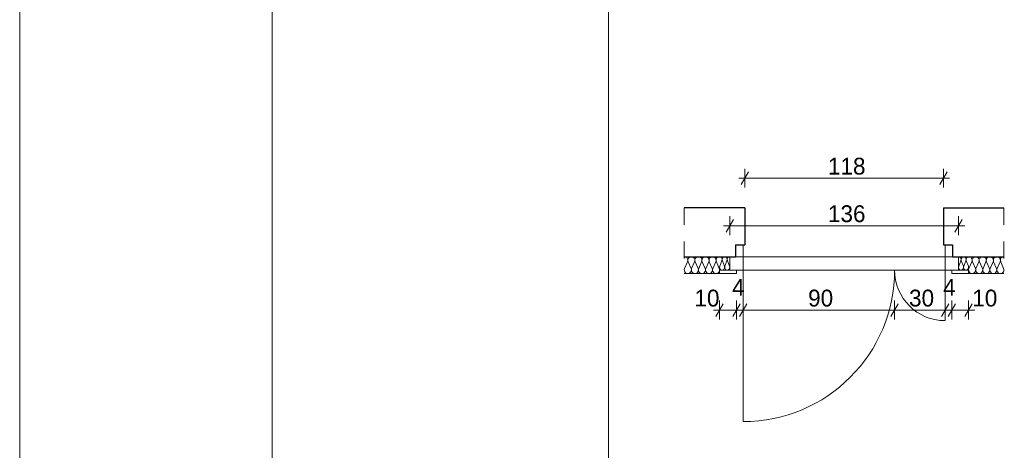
# Model space of a CAD drawing. Extents: x -11111 to 47339, y 5521 to 20371.
# Tile 4 of 9: x 12889 to 18741, y 12728 to 15287. Entities that reach past the tile are written whole.
import ezdxf

# ---------------------------------------------------------------- set-up
doc = ezdxf.new("R2010")
doc.units = 0
doc.header["$MEASUREMENT"] = 0
doc.linetypes.add('Przerywana', pattern=[200, 100, -100])
for name, color, linetype, lineweight in [('Arch drzwi_Nr_Pióra__10', 134, 'Continuous', 18), ('Arch drzwi_Nr_Pióra__21', 7, 'Continuous', 13), ('Arch opisy_Nr_Pióra__21', 7, 'Continuous', 13), ('ARCH TABELA_Nr_Pióra__21', 7, 'Continuous', 13), ('Arch wymiary_Nr_Pióra__5', 7, 'Continuous', 13), ('INWENT.ŚCIANY_Nr_Pióra__1', 7, 'Continuous', 25), ('INWENT.ŚCIANY_Nr_Pióra__21', 7, 'Continuous', 13)]:
    doc.layers.add(name, color=color, linetype=linetype, lineweight=lineweight)
doc.layers.add('Arch wymiary', color=7, linetype='Continuous')
doc.layers.add('Inwent Izolacje', color=7, linetype='Continuous')
doc.layers.add('Inwent Izolacje_Nr_Pióra__2', color=7, linetype='Continuous', lineweight=13, true_color=0x7f7f7f)
doc.layers.add('INWENT.ŚCIANY_Nr_Pióra__3', color=7, linetype='Continuous', lineweight=18, true_color=0xff6600)
doc.styles.add('GENERATED_STYLE_1', font='txt')
doc.dimstyles.new('GENERATED_STYLE__1', dxfattribs={"dimtxt": 100, "dimasz": 57, "dimexe": 0.18, "dimexo": 0, "dimgap": 0.09, "dimtad": 1, "dimtih": 1, "dimtoh": 1, "dimdec": 0, "dimlfac": 0.1, "dimzin": 0, "dimdsep": 46, "dimtxsty": 'GENERATED_STYLE_1', "dimblk": 'ARROWHEAD_2', "dimblk1": 'ARROWHEAD_2', "dimblk2": 'ARROWHEAD_2', "dimcen": 0.09, "dimclrd": 7, "dimclre": 7, "dimclrt": 7, "dimadec": 0, "dimazin": 0, "dimtfac": 1, "dimtdec": 4, "dimtmove": 0, "dimatfit": 3, "dimfxl": 0, "dimtolj": 1, "dimtzin": 0, "dimarcsym": 0})
doc.dimstyles.new('GENERATED_STYLE__3', dxfattribs={"dimtxt": 100, "dimasz": 57, "dimexe": 0.18, "dimexo": 0, "dimgap": 0.09, "dimtad": 1, "dimtih": 1, "dimtoh": 1, "dimdec": 0, "dimlfac": 0.1, "dimzin": 0, "dimdsep": 46, "dimtxsty": 'GENERATED_STYLE_1', "dimblk": 'ARROWHEAD_2', "dimblk1": 'ARROWHEAD_2', "dimblk2": 'ARROWHEAD_2', "dimcen": 0.09, "dimclrd": 7, "dimclre": 7, "dimclrt": 7, "dimadec": 0, "dimazin": 0, "dimtfac": 1, "dimtdec": 4, "dimtmove": 2, "dimatfit": 3, "dimfxl": 0, "dimtolj": 1, "dimtzin": 0, "dimarcsym": 0})

# ---------------------------------------------------------------- blocks, each defined once
blk = doc.blocks.new('Izolacja cieplna 14_1', base_point=(17049.1, 13878.4))
at = {"layer": 'Inwent Izolacje_Nr_Pióra__2', "linetype": 'Continuous'}
for p, q in [((16858.3, 13848.6), (16840.9, 13808.2)), ((16879.3, 13808.2), (16861.9, 13848.6)), ((16900.3, 13848.6), (16882.9, 13808.2)), ((16921.3, 13808.2), (16903.9, 13848.6)), ((16942.3, 13848.6), (16924.9, 13808.2)), ((16963.3, 13808.2), (16945.9, 13848.6)), ((16984.3, 13848.6), (16966.9, 13808.2)), ((17005.3, 13808.2), (16987.9, 13848.6)), ((17026.3, 13848.6), (17008.9, 13808.2)), ((17047.3, 13808.2), (17029.9, 13848.6))]:
    blk.add_line(p, q, dxfattribs=at)
for centre, start_param, end_param in [((16839.1, 13857.1), 1.158004, 3.141593), ((16881.1, 13857.1), 1.158004, 5.125183), ((16923.1, 13857.1), 1.158004, 5.125183), ((16965.1, 13857.1), 1.158004, 5.125183), ((17007.1, 13857.1), 1.158004, 5.125183), ((17049.1, 13857.1), 3.141593, 5.125182), ((16860.1, 13799.7), 4.299595, 8.266775), ((16902.1, 13799.7), 4.299595, 8.266775), ((16944.1, 13799.7), 4.299595, 8.266775), ((16986.1, 13799.7), 4.299595, 8.266775), ((17028.1, 13799.7), 4.299595, 8.266775)]:
    blk.add_ellipse(centre, major_axis=(0, -21.3), ratio=0.987408, start_param=start_param, end_param=end_param, dxfattribs=at)
blk = doc.blocks.new('Izolacja cieplna 14_8', base_point=(17109.1, 13878.4))
at = {"layer": 'Inwent Izolacje_Nr_Pióra__2', "linetype": 'Continuous'}
for p, q in [((17062.8, 13854.6), (17050.4, 13822.2)), ((17077.8, 13822.2), (17065.3, 13854.6)), ((17092.8, 13854.6), (17080.4, 13822.2)), ((17107.8, 13822.2), (17095.3, 13854.6))]:
    blk.add_line(p, q, dxfattribs=at)
for centre, start_param, end_param in [((17049.1, 13861.4), 1.158004, 3.141593), ((17079.1, 13861.4), 1.158004, 5.125183), ((17109.1, 13861.4), 3.141593, 5.125182), ((17064.1, 13815.4), 4.299595, 8.266775), ((17094.1, 13815.4), 4.299595, 8.266775)]:
    blk.add_ellipse(centre, major_axis=(0, -17), ratio=0.881614, start_param=start_param, end_param=end_param, dxfattribs=at)
blk = doc.blocks.new('Izolacja cieplna 14_9', base_point=(18529.1, 13878.4))
at = {"layer": 'Inwent Izolacje_Nr_Pióra__2', "linetype": 'Continuous'}
for p, q in [((18530.9, 13808.2), (18548.3, 13848.6)), ((18551.9, 13848.6), (18569.3, 13808.2)), ((18572.9, 13808.2), (18590.3, 13848.6)), ((18593.9, 13848.6), (18611.3, 13808.2)), ((18614.9, 13808.2), (18632.3, 13848.6)), ((18635.9, 13848.6), (18653.3, 13808.2)), ((18656.9, 13808.2), (18674.3, 13848.6)), ((18677.9, 13848.6), (18695.3, 13808.2)), ((18698.9, 13808.2), (18716.3, 13848.6)), ((18719.9, 13848.6), (18737.3, 13808.2))]:
    blk.add_line(p, q, dxfattribs=at)
for centre, start_param, end_param in [((18529.1, 13857.1), 4.299596, 6.283185), ((18571.1, 13857.1), 4.299595, 8.266774), ((18613.1, 13857.1), 4.299595, 8.266774), ((18655.1, 13857.1), 4.299595, 8.266774), ((18697.1, 13857.1), 4.299595, 8.266774), ((18739.1, 13857.1), 0, 1.983589), ((18550.1, 13799.7), 1.158003, 5.125183), ((18592.1, 13799.7), 1.158003, 5.125183), ((18634.1, 13799.7), 1.158003, 5.125183), ((18676.1, 13799.7), 1.158003, 5.125183), ((18718.1, 13799.7), 1.158003, 5.125183)]:
    blk.add_ellipse(centre, major_axis=(0, 21.3), ratio=0.987408, start_param=start_param, end_param=end_param, dxfattribs=at)
blk = doc.blocks.new('Izolacja cieplna 14_10', base_point=(18469.1, 13878.4))
at = {"layer": 'Inwent Izolacje_Nr_Pióra__2', "linetype": 'Continuous'}
for p, q in [((18470.3, 13822.2), (18482.8, 13854.6)), ((18485.3, 13854.6), (18497.8, 13822.2)), ((18500.3, 13822.2), (18512.8, 13854.6)), ((18515.3, 13854.6), (18527.8, 13822.2))]:
    blk.add_line(p, q, dxfattribs=at)
for centre, start_param, end_param in [((18469.1, 13861.4), 4.299596, 6.283185), ((18499.1, 13861.4), 4.299595, 8.266774), ((18529.1, 13861.4), 0, 1.983589), ((18484.1, 13815.4), 1.158003, 5.125183), ((18514.1, 13815.4), 1.158003, 5.125183)]:
    blk.add_ellipse(centre, major_axis=(0, 17), ratio=0.881614, start_param=start_param, end_param=end_param, dxfattribs=at)
blk = doc.blocks.new('*D102')
at = {"layer": 'Arch wymiary_Nr_Pióra__5', "linetype": 'Continuous'}
for p, q in [((17199.1, 14288.7), (17199.1, 14401.2)), ((18379.1, 14288.7), (18379.1, 14401.2)), ((17162.4, 14345), (17199.1, 14345)), ((17220.7, 14382.5), (17177.4, 14307.5)), ((17199.1, 14345), (18379.1, 14345)), ((18357.4, 14307.5), (18400.7, 14382.5)), ((18379.1, 14345), (18415.8, 14345))]:
    blk.add_line(p, q, dxfattribs=at)
at = {"layer": 'Arch wymiary_Nr_Pióra__5', "insert": (17693.1, 14365), "char_height": 100, "attachment_point": 7, "style": 'GENERATED_STYLE_1'}
blk.add_mtext('{118}', dxfattribs=at)
blk = doc.blocks.new('ARROWHEAD_2')
at = {"color": 0, "linetype": 'Continuous', "lineweight": 0}
for p, q in [((0, 0), (-1, 0)), ((-0.38, -0.66), (0.38, 0.66))]:
    blk.add_line(p, q, dxfattribs=at)
blk = doc.blocks.new('*D103')
at = {"layer": 'Arch wymiary_Nr_Pióra__5', "linetype": 'Continuous'}
for p, q in [((17070.7, 13598.6), (17027.4, 13523.6)), ((17049.1, 13504.8), (17049.1, 13617.3)), ((17170.7, 13598.6), (17127.4, 13523.6)), ((17149.1, 13504.8), (17149.1, 13617.3)), ((17012.4, 13561.1), (17049.1, 13561.1)), ((17049.1, 13561.1), (17149.1, 13561.1))]:
    blk.add_line(p, q, dxfattribs=at)
at = {"layer": 'Arch wymiary_Nr_Pióra__5', "char_height": 100, "attachment_point": 7, "style": 'GENERATED_STYLE_1'}
for s, insert in [('{4}', (17123.2, 13646)), ('{4}', (18377.1, 13646)), ('{10}', (16899.4, 13581.1)), ('{90}', (17575.1, 13581.1)), ('{30}', (18175.1, 13581.1)), ('{10}', (18550.8, 13581.1))]:
    blk.add_mtext(s, dxfattribs=dict(at, insert=insert))
blk = doc.blocks.new('*D104')
at = {"layer": 'Arch wymiary_Nr_Pióra__5', "linetype": 'Continuous'}
for p, q in [((17170.7, 13598.6), (17127.4, 13523.6)), ((17149.1, 13504.8), (17149.1, 13617.3)), ((17210.7, 13598.6), (17167.4, 13523.6)), ((17189.1, 13504.8), (17189.1, 13617.3)), ((17149.1, 13561.1), (17189.1, 13561.1))]:
    blk.add_line(p, q, dxfattribs=at)
at = {"layer": 'Arch wymiary_Nr_Pióra__5', "char_height": 100, "attachment_point": 7, "style": 'GENERATED_STYLE_1'}
for s, insert in [('{4}', (17123.2, 13646)), ('{4}', (18377.1, 13646)), ('{10}', (16899.4, 13581.1)), ('{90}', (17575.1, 13581.1)), ('{30}', (18175.1, 13581.1)), ('{10}', (18550.8, 13581.1))]:
    blk.add_mtext(s, dxfattribs=dict(at, insert=insert))
blk = doc.blocks.new('*D105')
at = {"layer": 'Arch wymiary_Nr_Pióra__5', "linetype": 'Continuous'}
for p, q in [((17210.7, 13598.6), (17167.4, 13523.6)), ((17189.1, 13504.8), (17189.1, 13617.3)), ((18110.7, 13598.6), (18067.4, 13523.6)), ((18089.1, 13504.8), (18089.1, 13617.3)), ((17189.1, 13561.1), (18089.1, 13561.1))]:
    blk.add_line(p, q, dxfattribs=at)
at = {"layer": 'Arch wymiary_Nr_Pióra__5', "char_height": 100, "attachment_point": 7, "style": 'GENERATED_STYLE_1'}
for s, insert in [('{4}', (17123.2, 13646)), ('{4}', (18377.1, 13646)), ('{10}', (16899.4, 13581.1)), ('{90}', (17575.1, 13581.1)), ('{30}', (18175.1, 13581.1)), ('{10}', (18550.8, 13581.1))]:
    blk.add_mtext(s, dxfattribs=dict(at, insert=insert))
blk = doc.blocks.new('*D106')
at = {"layer": 'Arch wymiary_Nr_Pióra__5', "linetype": 'Continuous'}
for p, q in [((18110.7, 13598.6), (18067.4, 13523.6)), ((18089.1, 13504.8), (18089.1, 13617.3)), ((18410.7, 13598.6), (18367.4, 13523.6)), ((18389.1, 13504.8), (18389.1, 13617.3)), ((18089.1, 13561.1), (18389.1, 13561.1))]:
    blk.add_line(p, q, dxfattribs=at)
at = {"layer": 'Arch wymiary_Nr_Pióra__5', "char_height": 100, "attachment_point": 7, "style": 'GENERATED_STYLE_1'}
for s, insert in [('{4}', (17123.2, 13646)), ('{4}', (18377.1, 13646)), ('{10}', (16899.4, 13581.1)), ('{90}', (17575.1, 13581.1)), ('{30}', (18175.1, 13581.1)), ('{10}', (18550.8, 13581.1))]:
    blk.add_mtext(s, dxfattribs=dict(at, insert=insert))
blk = doc.blocks.new('*D107')
at = {"layer": 'Arch wymiary_Nr_Pióra__5', "linetype": 'Continuous'}
for p, q in [((18410.7, 13598.6), (18367.4, 13523.6)), ((18389.1, 13504.8), (18389.1, 13617.3)), ((18450.7, 13598.6), (18407.4, 13523.6)), ((18429.1, 13504.8), (18429.1, 13617.3)), ((18389.1, 13561.1), (18429.1, 13561.1))]:
    blk.add_line(p, q, dxfattribs=at)
at = {"layer": 'Arch wymiary_Nr_Pióra__5', "char_height": 100, "attachment_point": 7, "style": 'GENERATED_STYLE_1'}
for s, insert in [('{4}', (17123.2, 13646)), ('{4}', (18377.1, 13646)), ('{10}', (16899.4, 13581.1)), ('{90}', (17575.1, 13581.1)), ('{30}', (18175.1, 13581.1)), ('{10}', (18550.8, 13581.1))]:
    blk.add_mtext(s, dxfattribs=dict(at, insert=insert))
blk = doc.blocks.new('*D108')
at = {"layer": 'Arch wymiary_Nr_Pióra__5', "linetype": 'Continuous'}
for p, q in [((18450.7, 13598.6), (18407.4, 13523.6)), ((18429.1, 13504.8), (18429.1, 13617.3)), ((18507.4, 13523.6), (18550.7, 13598.6)), ((18529.1, 13504.8), (18529.1, 13617.3)), ((18429.1, 13561.1), (18529.1, 13561.1)), ((18529.1, 13561.1), (18565.8, 13561.1))]:
    blk.add_line(p, q, dxfattribs=at)
at = {"layer": 'Arch wymiary_Nr_Pióra__5', "char_height": 100, "attachment_point": 7, "style": 'GENERATED_STYLE_1'}
for s, insert in [('{4}', (17123.2, 13646)), ('{4}', (18377.1, 13646)), ('{10}', (16899.4, 13581.1)), ('{90}', (17575.1, 13581.1)), ('{30}', (18175.1, 13581.1)), ('{10}', (18550.8, 13581.1))]:
    blk.add_mtext(s, dxfattribs=dict(at, insert=insert))
blk = doc.blocks.new('*D109')
at = {"layer": 'Arch wymiary_Nr_Pióra__5', "linetype": 'Continuous'}
for p, q in [((17109.1, 14006.3), (17109.1, 14118.8)), ((18469.1, 14006.3), (18469.1, 14118.8)), ((17072.4, 14062.5), (17109.1, 14062.5)), ((17130.7, 14100), (17087.4, 14025)), ((17109.1, 14062.5), (18469.1, 14062.5)), ((18447.4, 14025), (18490.7, 14100)), ((18469.1, 14062.5), (18505.8, 14062.5))]:
    blk.add_line(p, q, dxfattribs=at)
at = {"layer": 'Arch wymiary_Nr_Pióra__5', "insert": (17693.1, 14082.5), "char_height": 100, "attachment_point": 7, "style": 'GENERATED_STYLE_1'}
blk.add_mtext('{136}', dxfattribs=at)
blk = doc.blocks.new('*D139')
at = {"layer": 'Arch wymiary_Nr_Pióra__5', "linetype": 'Continuous'}
for p, q in [((17109.1, 17918.9), (17109.1, 18031.4)), ((18469.1, 17918.9), (18469.1, 18031.4)), ((17072.4, 17975.1), (17109.1, 17975.1)), ((17130.7, 18012.6), (17087.4, 17937.6)), ((17109.1, 17975.1), (18469.1, 17975.1)), ((18447.4, 17937.6), (18490.7, 18012.6)), ((18469.1, 17975.1), (18505.8, 17975.1))]:
    blk.add_line(p, q, dxfattribs=at)
at = {"layer": 'Arch wymiary_Nr_Pióra__5', "insert": (17693.1, 17995.1), "char_height": 100, "attachment_point": 7, "style": 'GENERATED_STYLE_1'}
blk.add_mtext('{136}', dxfattribs=at)

msp = doc.modelspace()

# ---------------------------------------------------------------- linework, layer by layer
at = {"layer": 'Arch drzwi_Nr_Pióra__10', "linetype": 'Continuous'}
for p, q in [((17109.1, 13798.4), (17109.1, 13878.4)), ((17189.1, 13878.4), (17109.1, 13878.4)), ((17189.1, 13798.4), (17189.1, 13878.4)), ((18469.1, 13878.4), (18389.1, 13878.4)), ((18389.1, 13878.4), (18389.1, 13798.4)), ((18469.1, 13878.4), (18469.1, 13798.4)), ((17049.1, 13778.4), (17049.1, 13798.4)), ((17049.1, 13798.4), (17149.1, 13798.4)), ((17149.1, 13778.4), (17049.1, 13778.4)), ((17109.1, 13798.4), (17189.1, 13798.4)), ((17149.1, 13798.4), (17149.1, 13778.4)), ((17189.1, 13798.4), (17189.1, 12898.4)), ((18389.1, 13798.4), (18469.1, 13798.4)), ((18389.1, 13498.4), (18389.1, 13798.4)), ((18429.1, 13798.4), (18429.1, 13778.4)), ((18529.1, 13798.4), (18429.1, 13798.4)), ((18429.1, 13778.4), (18529.1, 13778.4)), ((18529.1, 13778.4), (18529.1, 13798.4))]:
    msp.add_line(p, q, dxfattribs=at)
for centre, radius, start, end in [((17189.1, 13798.4), 900, 270, 0), ((18389.1, 13798.4), 300, 180, 270)]:
    msp.add_arc(centre, radius, start, end, dxfattribs=at)
at = {"layer": 'Arch drzwi_Nr_Pióra__21', "linetype": 'Continuous'}
for p, q in [((17189.1, 13948.4), (17189.1, 13878.4)), ((18389.1, 13948.4), (18389.1, 13878.4))]:
    msp.add_line(p, q, dxfattribs=at)
at = {"layer": 'Arch opisy_Nr_Pióra__21', "linetype": 'Continuous'}
msp.add_line((16389.1, 20120.6), (16389.1, 5770.6), dxfattribs=at)
at = {"layer": 'ARCH TABELA_Nr_Pióra__21', "linetype": 'Continuous'}
for p, q in [((12889.1, 5520.6), (12889.1, 20370.6)), ((14389.1, 20120.6), (14389.1, 5770.6))]:
    msp.add_line(p, q, dxfattribs=at)
at = {"layer": 'INWENT.ŚCIANY_Nr_Pióra__1', "linetype": 'Continuous'}
for p, q in [((17199.1, 14168.4), (16839.1, 14168.4)), ((17199.1, 14168.4), (17199.1, 13948.4)), ((18379.1, 14168.4), (18379.1, 13948.4)), ((18379.1, 14168.4), (18739.1, 14168.4)), ((17144.1, 13948.4), (17199.1, 13948.4)), ((17144.1, 13948.4), (17144.1, 13878.4)), ((18379.1, 13948.4), (18434.1, 13948.4)), ((18434.1, 13948.4), (18434.1, 13878.4)), ((16839.1, 13878.4), (17144.1, 13878.4)), ((18434.1, 13878.4), (18739.1, 13878.4))]:
    msp.add_line(p, q, dxfattribs=at)
at = {"layer": 'INWENT.ŚCIANY_Nr_Pióra__21', "linetype": 'Przerywana'}
for p, q in [((16839.1, 14168.4), (16839.1, 13778.4)), ((18739.1, 14168.4), (18739.1, 13778.4))]:
    msp.add_line(p, q, dxfattribs=at)
at = {"layer": 'INWENT.ŚCIANY_Nr_Pióra__21', "linetype": 'Continuous'}
for p, q in [((17189.1, 13878.4), (18389.1, 13878.4)), ((17189.1, 13798.4), (18389.1, 13798.4))]:
    msp.add_line(p, q, dxfattribs=at)
at = {"layer": 'INWENT.ŚCIANY_Nr_Pióra__3', "linetype": 'Continuous'}
for p, q in [((16839.1, 13778.4), (17049.1, 13778.4)), ((18529.1, 13778.4), (18739.1, 13778.4))]:
    msp.add_line(p, q, dxfattribs=at)

# ---------------------------------------------------------------- block references
at = {"layer": 'Inwent Izolacje', "color": 104, "linetype": 'Continuous', "lineweight": 13, "true_color": 0x029e21}
for name, p in [('Izolacja cieplna 14_1', (17049.1, 13878.4)), ('Izolacja cieplna 14_8', (17109.1, 13878.4)), ('Izolacja cieplna 14_10', (18469.1, 13878.4)), ('Izolacja cieplna 14_9', (18529.1, 13878.4))]:
    msp.add_blockref(name, p, dxfattribs=at)

# ---------------------------------------------------------------- dimensions: what is measured, and where the dimension line sits
at = {"layer": 'Arch wymiary', "linetype": 'Continuous'}
for base, p1, p2, dimstyle, picture, middle in [((17109.1, 17975.1), (17109.1, 13838.4), (18469.1, 13838.4), 'GENERATED_STYLE__1', '*D139', (17806.9, 18045.1)), ((17199.1, 14345), (17199.1, 14168.4), (18379.1, 14168.4), 'GENERATED_STYLE__1', '*D102', (17801.9, 14415)), ((17109.1, 14062.5), (17109.1, 13798.4), (18469.1, 13798.4), 'GENERATED_STYLE__1', '*D109', (17806.9, 14132.5)), ((17049.1, 13561.1), (17149.1, 13778.4), (17189.1, 13798.4), 'GENERATED_STYLE__3', '*D104', (17161.2, 13696)), ((17049.1, 13561.1), (17189.1, 13798.4), (18089.1, 13798.4), 'GENERATED_STYLE__1', '*D105', (17651, 13631.1)), ((17049.1, 13561.1), (18089.1, 13798.4), (18389.1, 13676.2), 'GENERATED_STYLE__1', '*D106', (18251, 13631.1)), ((17049.1, 13561.1), (17049.1, 13778.4), (17149.1, 13778.4), 'GENERATED_STYLE__1', '*D103', (16975.3, 13631.1)), ((17049.1, 13561.1), (18389.1, 13676.2), (18429.1, 13778.4), 'GENERATED_STYLE__3', '*D107', (18415, 13696)), ((17049.1, 13561.1), (18429.1, 13778.4), (18529.1, 13778.4), 'GENERATED_STYLE__1', '*D108', (18626.7, 13631.1))]:
    dim = msp.add_linear_dim(base=base, p1=p1, p2=p2, dimstyle=dimstyle, dxfattribs=at)
    dim.commit()
    dim.dimension.update_dxf_attribs({"geometry": picture, "text_midpoint": middle})

doc.saveas('drawing.dxf')
